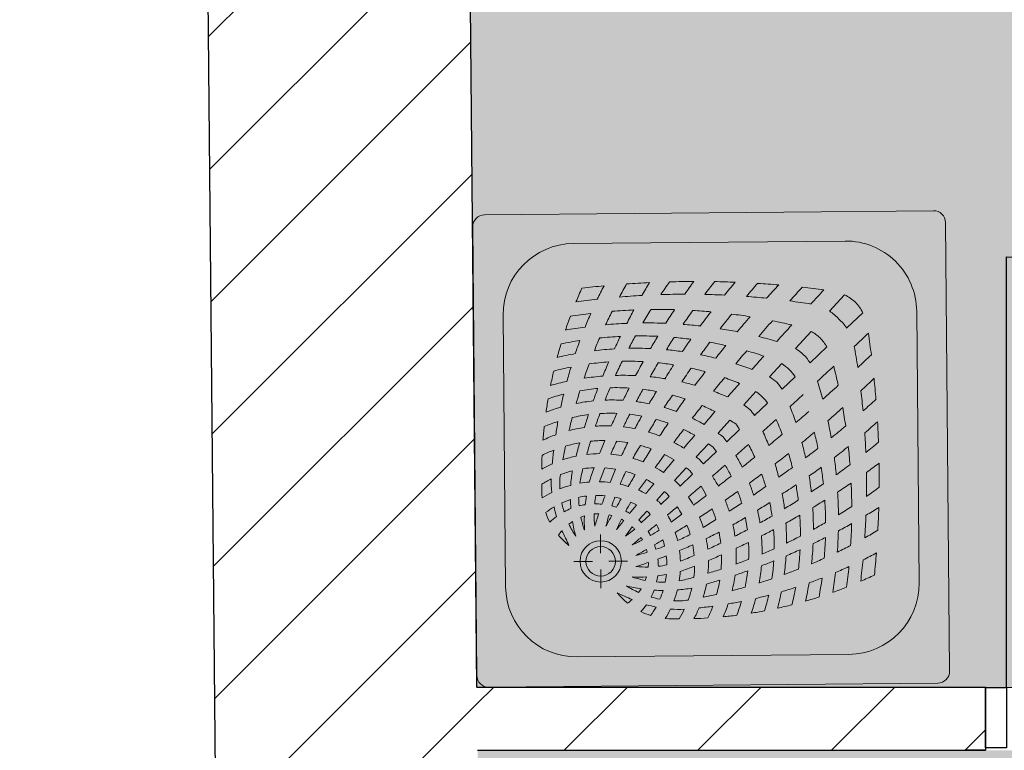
# Model space of a CAD drawing. Header units: millimetres. Extents: x -40063 to 512011, y 350190 to 687060.
# Tile 10 of 256: x 56781 to 58656, y 458007 to 459399. Entities that reach past the tile are written whole.
import ezdxf
from ezdxf.enums import TextEntityAlignment as Align

# ---------------------------------------------------------------- set-up
doc = ezdxf.new("R2010")
doc.units = ezdxf.units.MM
doc.layers.get('0').update_dxf_attribs({"color": 8})
for name, color, linetype in [('Elementy Modelu - Strefy', 8, 'Continuous'), ('Konstrukcja - Ściany zew', 8, 'Continuous'), ('Wnętrze - Umeblowanie', 8, 'Continuous')]:
    doc.layers.add(name, color=color, linetype=linetype)
doc.styles.get("Standard").update_dxf_attribs({"font": 'arial.ttf'})
pattern_1 = [(45, (2007650.3, -1666877.53), (-127.279217, 127.279217), [])]

# ---------------------------------------------------------------- blocks, each defined once
blk = doc.blocks.new('prysznice_0.47_51', base_point=(4333800.4, -2103343.5))
at = {"layer": 'Elementy Modelu - Strefy', "linetype": 'Continuous', "lineweight": 0}
blk.add_hatch(color=255, dxfattribs=at).paths.add_polyline_path([(4335033.8, -2102322.4), (4332381.3, -2102322.4), (4332405.4, -2104922.4), (4335033.8, -2104922.4)])
at = {"linetype": 'Continuous', "lineweight": 0, "flags": 1}
for tag in ['ROOM_NAME', 'ROOM_NUMBER', 'ROOM_AREA', 'ROOM_PERIM', 'ROOM_WALLS_SURF', 'ROOM_DOORS_SURF', 'ROOM_WINDS_SURF', 'ROOM_BASELEV', 'ROOM_HEIGHT', 'ROOM_NET_AREA', 'ROOM_REDUCED_AREA', 'ROOM_CALC_AREA', 'ROOM_VOLUME']:
    blk.add_attdef(tag, text='', height=200, dxfattribs=at).set_placement((4333800.4, -2103400.6), align=Align.BOTTOM_LEFT)
blk = doc.blocks.new('wc_0.48_52', base_point=(4333827.6, -2106393.5))
at = {"layer": 'Elementy Modelu - Strefy', "linetype": 'Continuous', "lineweight": 0}
blk.add_hatch(color=255, dxfattribs=at).paths.add_polyline_path([(4332406.5, -2105042.4), (4332423.8, -2106912.4), (4335033.8, -2106912.4), (4335033.8, -2105042.4)])
at = {"linetype": 'Continuous', "lineweight": 0, "flags": 1}
for tag in ['ROOM_NAME', 'ROOM_NUMBER', 'ROOM_AREA', 'ROOM_PERIM', 'ROOM_WALLS_SURF', 'ROOM_DOORS_SURF', 'ROOM_WINDS_SURF', 'ROOM_BASELEV', 'ROOM_HEIGHT', 'ROOM_NET_AREA', 'ROOM_REDUCED_AREA', 'ROOM_CALC_AREA', 'ROOM_VOLUME']:
    blk.add_attdef(tag, text='', height=200, dxfattribs=at).set_placement((4333827.6, -2106450.6), align=Align.BOTTOM_LEFT)
blk = doc.blocks.new('Symbol Brodzik 16_2')
at = {"layer": 'Wnętrze - Umeblowanie', "color": 252, "linetype": 'Continuous', "lineweight": 5}
for p, q in [((877.6, 900), (22.6, 900)), ((0.1, 22.5), (0.1, 877.5)), ((900.1, 22.5), (900.1, 877.5)), ((708.8, 843.8), (191.3, 843.8)), ((237.9, 713.4), (237.9, 677.7)), ((56.3, 191.2), (56.3, 708.8)), ((843.8, 191.2), (843.8, 708.8)), ((222.3, 662.2), (186.7, 662.2)), ((289, 662.2), (253.4, 662.2)), ((237.9, 646.7), (237.9, 611)), ((303.1, 601.4), (285.8, 614.3)), ((298.6, 597), (285.8, 614.3)), ((326.3, 567.3), (310.9, 583.8)), ((332.8, 573.8), (316.3, 589.1)), ((360.6, 530.5), (345.5, 546.7)), ((369.5, 539.5), (353.4, 554.6)), ((402.4, 485.6), (380, 509.6)), ((414.4, 497.7), (390.4, 520)), ((460.1, 455.1), (435.1, 478.4)), ((444.9, 440), (421.6, 465)), ((504.6, 413.7), (480, 436.6)), ((486.4, 395.4), (463.5, 420)), ((558.4, 363.5), (533.3, 387)), ((536.5, 341.6), (513.1, 366.8)), ((611.4, 314.2), (586.2, 337.6)), ((585.9, 288.6), (562.4, 313.8)), ((672.3, 257.5), (639.9, 287.6)), ((642.6, 227.8), (612.4, 260.2)), ((741.2, 193.2), (710.4, 221.9)), ((706.8, 158.9), (678.1, 189.6)), ((708.8, 56.2), (191.3, 56.2)), ((877.6, 0), (22.6, 0))]:
    blk.add_line(p, q, dxfattribs=at)
for radius in [39.4, 28.1]:
    blk.add_circle((237.9, 662.2), radius, dxfattribs=at)
for centre, radius, start, end in [((22.6, 877.5), 22.5, 90, 180), ((877.6, 877.5), 22.5, 0, 90), ((191.3, 708.8), 135, 90, 180), ((708.8, 708.8), 135, 0, 90), ((380, 567.9), 205.3, 88.3128, 95.6344), ((193.4, 668.2), 196.3, 25.9651, 31.9952), ((219, 667.5), 197.6, 26.2829, 32.3063), ((395.4, -91.5), 864.6, 86.9845, 88.7448), ((221.1, 663.6), 222, 23.6301, 29.5143), ((202.7, 655.5), 265.1, 20.8026, 26.059), ((395.4, -91.5), 864.6, 83.3288, 85.055), ((215.6, 651.8), 280.4, 19.5061, 24.9124), ((374.7, 636.4), 136.6, 108.2589, 116.5791), ((220.9, 672.4), 126.6, 35.2917, 42.9165), ((390.6, 519.6), 235.5, 101.8201, 106.3724), ((200.5, 669.4), 163.2, 29.6354, 36.3675), ((390.6, 519.6), 235.5, 88.6469, 95.0662), ((335.7, -157.6), 914.5, 82.7867, 84.4272), ((390.6, 519.6), 235.5, 81.5102, 81.7327), ((192.8, 643.9), 327.2, 17.2778, 22.1643), ((395.4, -91.5), 864.6, 79.7831, 81.4836), ((191.1, 641.3), 354.1, 15.4246, 20.2098), ((158.7, 633.5), 409.9, 13.5731, 17.8969), ((91.4, 620.8), 500.5, 11.8149, 15.5001), ((395.4, -91.5), 864.6, 76.2338, 78.0955), ((374.7, 636.4), 136.6, 129.196, 140.9462), ((-112.4, 1576.4), 935.1, 294.0484, 295.9579), ((235.4, 665.6), 93.2, 48.7297, 55.3816), ((385.9, 555.8), 183, 101.3677, 106.7778), ((200.5, 669.4), 163.2, 17.6042, 23.8079), ((384.8, 618.5), 120.4, 80.9202, 93.938), ((193.4, 668.2), 196.3, 14.6813, 21.0162), ((234.2, -308.9), 1059.9, 80.7899, 80.837), ((219, 667.5), 197.6, 13.8019, 20.7098), ((221.1, 663.6), 222, 11.3577, 18.0521), ((234.2, -308.9), 1059.9, 77.8137, 79.2341), ((335.7, -157.6), 914.5, 79.3162, 80.9273), ((335.7, -157.6), 914.5, 75.9876, 77.5746), ((68.3, 610.9), 550.3, 10.9345, 14.4671), ((7.9, 599.1), 635.5, 9.7539, 12.944), ((395.4, -91.5), 864.6, 72.6704, 74.4434), ((-79.7, 590.9), 746.4, 8.2388, 11.0494), ((385.9, 555.8), 183, 114.6682, 122.9443), ((361.1, 416.1), 302.7, 98.8716, 104.2822), ((235.4, 665.6), 93.2, 32.1387, 37.3696), ((220.9, 672.4), 126.6, 21.1122, 27.6146), ((361.1, 416.1), 302.7, 90.9431, 94.1785), ((361.1, 416.1), 302.7, 80.5246, 85.8025), ((207.7, 655.7), 260.2, 9.8051, 15.9308), ((234.2, -308.9), 1059.9, 74.7822, 76.1739), ((218.9, 651.9), 277.2, 8.1122, 14.298), ((192.8, 643.9), 327.2, 6.8416, 12.3555), ((335.7, -157.6), 914.5, 72.6385, 74.4189), ((395.4, -91.5), 864.6, 68.9788, 70.8399), ((-197.6, 578.4), 888.9, 7.0667, 9.5129), ((-387.1, 557.8), 1103.9, 6.1761, 8.2184), ((366.8, 477.9), 225.7, 101.3517, 107.6931), ((235.4, 665.6), 93.2, 16.8111, 21.1202), ((359.1, 534.3), 168.8, 89.6302, 95.1753), ((220.9, 672.4), 126.6, 8.378, 13.7023), ((200.5, 669.4), 163.2, 6.7115, 11.9035), ((302.9, 275.5), 433.5, 75.0459, 78.8273), ((193.4, 668.2), 196.3, 4.2183, 9.5363), ((219, 667.5), 197.6, 1.6025, 7.7855), ((99.3, -526.4), 1279.6, 73.4331, 74.6143), ((234.2, -308.9), 1059.9, 71.9075, 73.2752), ((191.1, 641.3), 354.1, 5.2184, 10.5629), ((158.7, 633.5), 409.9, 4.3349, 9.1453), ((335.7, -157.6), 914.5, 69.2927, 70.9472), ((395.4, -91.5), 864.6, 65.1461, 67.0472), ((-758.8, 507.8), 1504.2, 5.9584, 7.5213), ((237.9, 662.1), 67.7, 26.6695, 27), ((311.3, 389.2), 303.6, 87.4738, 92.4325), ((311.3, 389.2), 303.6, 80.2718, 83.408), ((289.4, 355.6), 341.9, 68.1808, 73.0545), ((221.1, 663.6), 222, 359.6929, 6.0044), ((150.6, -319.6), 1047.7, 72.4325, 73.8593), ((207.7, 655.7), 260.2, 359.1728, 5.1844), ((99.3, -526.4), 1279.6, 70.9149, 72.0683), ((91.4, 620.8), 500.5, 3.9186, 8.0135), ((234.2, -308.9), 1059.9, 68.9949, 70.5553), ((68.3, 610.9), 550.3, 3.4001, 7.2825), ((335.7, -157.6), 914.5, 65.8073, 67.5698), ((-1096.8, 492.2), 1866.4, 4.8823, 6.1801), ((325.5, 475.6), 198.2, 89.1874, 95.9965), ((3.2, -303.5), 1021.8, 71.4234, 72.8305), ((235.4, 665.6), 93.2, 359.6842, 5.0775), ((220.9, 672.4), 126.6, 353.8386, 0.11), ((3.2, -303.5), 1021.8, 69.3865, 70.3486), ((325.5, 475.6), 198.2, 78.8788, 83.6226), ((200.5, 669.4), 163.2, 354.1913, 0.2556), ((193.4, 668.2), 196.3, 352.6245, 358.5286), ((161.1, 64), 641.3, 66.5712, 69.1241), ((-149.3, -781.7), 1560.9, 66.7074, 67.6945), ((150.6, -319.6), 1047.7, 69.3837, 70.7871), ((218.9, 651.9), 277.2, 357.4706, 3.6927), ((192.8, 643.9), 327.2, 357.326, 3.0068), ((99.3, -526.4), 1279.6, 68.541, 69.6743), ((7.9, 599.1), 635.5, 2.9751, 6.4514), ((234.2, -308.9), 1059.9, 66.1054, 67.5253), ((-79.7, 590.9), 746.4, 2.295, 5.3301), ((335.7, -157.6), 914.5, 62.1533, 63.9448), ((-722, -1235.3), 2148.1, 60.8239, 61.4453), ((172.3, 139.7), 528.8, 73.0453, 75.4872), ((235.4, 665.6), 93.2, 344.2911, 347.5452), ((220.9, 672.4), 126.6, 341.1955, 345.1989), ((172.3, 139.7), 528.8, 69.2224, 71.1284), ((3.2, -303.5), 1021.8, 66.3258, 67.874), ((219, 667.5), 197.6, 349.7336, 355.6196), ((221.1, 663.6), 222, 348.8556, 354.1687), ((-172.8, -726.4), 1499.3, 64.757, 65.7943), ((-149.3, -781.7), 1560.9, 64.623, 65.5906), ((191.1, 641.3), 354.1, 356.003, 1.5769), ((150.6, -319.6), 1047.7, 66.495, 67.884), ((158.7, 633.5), 409.9, 355.9929, 1.0759), ((99.3, -526.4), 1279.6, 66.1047, 67.4125), ((-197.6, 578.4), 888.9, 1.9244, 4.5393), ((234.2, -308.9), 1059.9, 63.0798, 64.6149), ((263.7, 525.3), 136.6, 129.0538, 140.804), ((-676.3, 1012.4), 935.1, 334.0421, 335.9516), ((-5397.1, -6293.3), 8965.9, 50.42289, 50.56384), ((108.3, 213.3), 459.2, 62.8458, 65.562), ((235.4, 665.6), 93.2, 328.887, 332.1066), ((-722, -1235.3), 2148.1, 59.8538, 60.3474), ((200.5, 669.4), 163.2, 343.2389, 347.4953), ((193.4, 668.2), 196.3, 342.269, 346.9597), ((172.3, 139.7), 528.8, 63.4273, 66.3293), ((3.2, -303.5), 1021.8, 63.2147, 64.756), ((207.7, 655.7), 260.2, 349.5692, 354.2534), ((91.4, 620.8), 500.5, 356.746, 1.1309), ((150.6, -319.6), 1047.7, 63.4759, 65.0958), ((99.3, -526.4), 1279.6, 63.7037, 64.8768), ((-387.1, 557.8), 1103.9, 1.91, 4.0711), ((-758.8, 507.8), 1504.2, 2.7123, 4.3514), ((234.2, -308.9), 1059.9, 59.8831, 61.4256), ((234.5, 664.6), 93.2, 214.6184, 221.2703), ((344.2, 514.1), 183, 147.0557, 155.3318), ((484, 539), 302.7, 165.7178, 171.1284), ((422.2, 533.2), 225.7, 162.3069, 168.6483), ((237.9, 662.1), 67.7, 243, 243.3305), ((510.9, 588.8), 303.6, 177.5675, 182.5262), ((686.7, 791.8), 459.2, 204.438, 207.1542), ((7193.3, 6297.1), 8965.9, 219.43616, 219.57711), ((235.4, 665.6), 93.2, 314.5953, 316.5313), ((220.9, 672.4), 126.6, 328.4757, 332.4216), ((-5397.1, -6293.3), 8965.9, 50.17826, 50.31035), ((108.3, 213.3), 459.2, 58.2405, 60.6812), ((200.5, 669.4), 163.2, 332.066, 336.3044), ((-722, -1235.3), 2148.1, 58.4256, 59.1259), ((219, 667.5), 197.6, 338.4256, 343.8597), ((218.9, 651.9), 277.2, 348.1088, 352.6732), ((-172.8, -726.4), 1499.3, 62.5826, 63.6046), ((192.8, 643.9), 327.2, 349.0008, 353.0845), ((-149.3, -781.7), 1560.9, 62.6595, 63.6145), ((68.3, 610.9), 550.3, 356.558, 0.7271), ((7.9, 599.1), 635.5, 356.7869, 0.5306), ((150.6, -319.6), 1047.7, 60.4879, 61.9464), ((99.3, -526.4), 1279.6, 61.1733, 62.4624), ((-1096.8, 492.2), 1866.4, 2.2181, 3.5573), ((263.7, 525.3), 136.6, 153.4209, 161.7411), ((227.7, 679.2), 126.6, 227.0835, 234.7083), ((234.5, 664.6), 93.2, 232.6304, 237.8613), ((424.4, 574.6), 198.2, 174.0035, 180.8126), ((1203.6, 896.9), 1021.8, 197.1695, 198.5766), ((760.4, 727.8), 528.8, 194.5128, 196.9547), ((2135.4, 1622.1), 2148.1, 208.5547, 209.1761), ((234.5, 664.6), 93.2, 297.8934, 301.113), ((234.5, 664.6), 93.2, 313.4687, 315.4047), ((227.7, 679.2), 126.6, 311.099, 312.8153), ((220.9, 672.4), 126.6, 317.1847, 318.901), ((193.4, 668.2), 196.3, 331.6521, 336.0954), ((108.3, 213.3), 459.2, 51.6933, 54.8257), ((221.1, 663.6), 222, 337.8477, 343.1726), ((172.3, 139.7), 528.8, 57.2921, 60.3822), ((207.7, 655.7), 260.2, 339.384, 344.127), ((3.2, -303.5), 1021.8, 60.0048, 61.5377), ((191.1, 641.3), 354.1, 347.9688, 351.9467), ((-172.8, -726.4), 1499.3, 60.527, 61.5397), ((-149.3, -781.7), 1560.9, 60.573, 61.6817), ((-79.7, 590.9), 746.4, 356.8297, 0.1009), ((230.7, 699.5), 163.2, 233.6325, 240.3646), ((380.5, 509.4), 235.5, 163.6276, 168.1799), ((344.2, 514.1), 183, 163.2222, 168.6323), ((227.7, 679.2), 126.6, 242.3854, 248.8878), ((234.5, 664.6), 93.2, 248.8798, 253.1889), ((234.5, 664.6), 93.2, 264.9225, 270.3158), ((234.5, 664.6), 93.2, 282.4548, 285.7089), ((227.7, 679.2), 126.6, 297.5784, 301.5243), ((686.7, 791.8), 459.2, 209.3188, 211.7595), ((7193.3, 6297.1), 8965.9, 219.68965, 219.82174), ((230.7, 699.5), 163.2, 305.8661, 307.4927), ((200.5, 669.4), 163.2, 322.5073, 324.1339), ((-5397.1, -6293.3), 8965.9, 49.84635, 50.00011), ((219, 667.5), 197.6, 326.8839, 331.6539), ((-722, -1235.3), 2148.1, 56.8944, 57.6723), ((218.9, 651.9), 277.2, 337.9613, 342.5935), ((-141.8, -444.4), 1190.7, 56.961, 58.3262), ((3.2, -303.5), 1021.8, 56.9406, 58.4743), ((158.7, 633.5), 409.9, 348.655, 352.3383), ((91.4, 620.8), 500.5, 350.3185, 353.6011), ((-172.8, -726.4), 1499.3, 58.299, 59.4723), ((-149.3, -781.7), 1560.9, 58.5275, 59.521), ((-197.6, 578.4), 888.9, 357.151, 359.9641), ((150.6, -319.6), 1047.7, 57.2873, 58.9284), ((99.3, -526.4), 1279.6, 58.4809, 59.7549), ((230.7, 699.5), 163.2, 246.1921, 252.3958), ((484, 539), 302.7, 175.8215, 179.0569), ((365.8, 540.9), 168.8, 174.8247, 180.3698), ((227.7, 679.2), 126.6, 256.2977, 261.622), ((510.9, 588.8), 303.6, 186.592, 189.7282), ((227.7, 679.2), 126.6, 269.89, 276.1614), ((424.4, 574.6), 198.2, 186.3774, 191.1212), ((1203.6, 896.9), 1021.8, 199.6514, 200.6135), ((227.7, 679.2), 126.6, 284.8011, 288.8045), ((760.4, 727.8), 528.8, 198.8716, 200.7776), ((2135.4, 1622.1), 2148.1, 209.6526, 210.1462), ((230.7, 699.5), 163.2, 293.6956, 297.934), ((231.8, 706.7), 196.3, 305.3872, 307.0355), ((193.4, 668.2), 196.3, 322.9645, 324.6128), ((221.1, 663.6), 222, 326.5145, 331.2419), ((-2093.3, -2811.2), 4199.8, 52.9007, 53.3154), ((-722, -1235.3), 2148.1, 55.327, 56.1089), ((192.8, 643.9), 327.2, 339.8931, 344.0222), ((68.3, 610.9), 550.3, 350.4941, 353.5633), ((-387.1, 557.8), 1103.9, 357.8977, 0.2141), ((332.1, 520.1), 205.3, 174.3656, 181.6872), ((231.8, 706.7), 196.3, 238.0048, 244.0349), ((380.5, 509.4), 235.5, 174.9338, 181.3531), ((230.7, 699.5), 163.2, 258.0965, 263.2885), ((230.7, 699.5), 163.2, 269.7444, 275.8087), ((230.7, 699.5), 163.2, 282.5047, 286.7611), ((231.8, 706.7), 196.3, 293.9046, 298.3479), ((686.7, 791.8), 459.2, 215.1743, 218.3067), ((7193.3, 6297.1), 8965.9, 219.99989, 220.15365), ((232.6, 681.1), 197.6, 310.3725, 312.2207), ((219, 667.5), 197.6, 317.7793, 319.6275), ((-5397.1, -6293.3), 8965.9, 49.4635, 49.66419), ((207.7, 655.7), 260.2, 328.7474, 333.23), ((191.1, 641.3), 354.1, 339.249, 343.1565), ((-141.8, -444.4), 1190.7, 54.2862, 55.6498), ((-130.7, -617.6), 1358, 56.8954, 58.2556), ((7.9, 599.1), 635.5, 351.3186, 354.0676), ((-172.8, -726.4), 1499.3, 56.1119, 57.1735), ((-149.3, -781.7), 1560.9, 56.3273, 57.4598), ((-758.8, 507.8), 1504.2, 359.5991, 1.3466), ((150.6, -319.6), 1047.7, 53.8072, 55.4332), ((-1096.8, 492.2), 1866.4, 359.6289, 1.0375), ((232.6, 681.1), 197.6, 237.6937, 243.7171), ((281.5, 515.2), 120.4, 176.062, 189.0798), ((231.8, 706.7), 196.3, 248.9838, 255.3187), ((484, 539), 302.7, 184.1975, 189.4754), ((231.8, 706.7), 196.3, 260.4637, 265.7817), ((624.6, 597.1), 433.5, 191.1727, 194.9541), ((544.5, 610.6), 341.9, 196.9455, 201.8192), ((231.8, 706.7), 196.3, 271.4714, 277.3755), ((836, 739), 641.3, 200.8759, 203.4288), ((1203.6, 896.9), 1021.8, 202.126, 203.6742), ((231.8, 706.7), 196.3, 283.0403, 287.731), ((760.4, 727.8), 528.8, 203.6707, 206.5727), ((2135.4, 1622.1), 2148.1, 210.8741, 211.5744), ((232.6, 681.1), 197.6, 298.3461, 303.1161), ((236.5, 678.9), 222, 310.2953, 312.2018), ((221.1, 663.6), 222, 317.7982, 319.7047), ((218.9, 651.9), 277.2, 327.2617, 331.8043), ((-2093.3, -2811.2), 4199.8, 52.082, 52.5038), ((-722, -1235.3), 2148.1, 53.8291, 54.6041), ((158.7, 633.5), 409.9, 340.8198, 344.2758), ((-79.7, 590.9), 746.4, 351.9913, 354.4114), ((1208.9, 665.9), 1059.9, 189.163, 189.2101), ((232.6, 681.1), 197.6, 249.2902, 256.1981), ((232.6, 681.1), 197.6, 286.1403, 291.5744), ((236.5, 678.9), 222, 298.7581, 303.4855), ((7193.3, 6297.1), 8965.9, 220.33581, 220.5365), ((244.3, 692.3), 260.2, 307.4055, 309.2965), ((207.7, 655.7), 260.2, 320.7035, 322.5945), ((-5397.1, -6293.3), 8965.9, 49.07276, 49.2793), ((192.8, 643.9), 327.2, 330.1244, 334.3116), ((91.4, 620.8), 500.5, 343.6182, 346.5984), ((-414.9, -951.1), 1762.5, 54.6668, 55.6992), ((-130.7, -617.6), 1358, 54.4189, 55.6212), ((-197.6, 578.4), 888.9, 352.9007, 355.0176), ((-172.8, -726.4), 1499.3, 53.7268, 54.9619), ((-149.3, -781.7), 1560.9, 53.9349, 55.0232), ((991.5, 504.7), 864.6, 181.2552, 183.0155), ((236.5, 678.9), 222, 240.4857, 246.3699), ((380.5, 509.4), 235.5, 188.2673, 188.4898), ((1057.6, 564.4), 914.5, 185.5728, 187.2133), ((232.6, 681.1), 197.6, 262.2145, 268.3975), ((232.6, 681.1), 197.6, 274.3804, 280.2664), ((236.5, 678.9), 222, 286.8274, 292.1523), ((2135.4, 1622.1), 2148.1, 212.3277, 213.1056), ((3711.2, 2993.3), 4199.8, 216.6846, 217.0992), ((244.3, 692.3), 260.2, 296.77, 301.2526), ((248.2, 681.1), 277.2, 308.7401, 310.7182), ((218.9, 651.9), 277.2, 319.2818, 321.2599), ((191.1, 641.3), 354.1, 329.771, 333.8624), ((-2093.3, -2811.2), 4199.8, 51.2952, 51.7119), ((-722, -1235.3), 2148.1, 52.1041, 52.9721), ((68.3, 610.9), 550.3, 344.0734, 346.9579), ((-387.1, 557.8), 1103.9, 354.2825, 356.0781), ((244.5, 697.3), 265.1, 243.941, 249.1974), ((1208.9, 665.9), 1059.9, 190.7659, 192.1863), ((236.5, 678.9), 222, 251.9479, 258.6423), ((1426.5, 800.8), 1279.6, 195.3857, 196.5669), ((1219.6, 749.4), 1047.7, 196.1407, 197.5675), ((236.5, 678.9), 222, 263.9956, 270.3071), ((1681.7, 1049.4), 1560.9, 202.3055, 203.2926), ((236.5, 678.9), 222, 275.8313, 281.1444), ((1626.5, 1072.8), 1499.3, 204.2057, 205.243), ((1203.6, 896.9), 1021.8, 205.244, 206.7853), ((760.4, 727.8), 528.8, 209.6178, 212.7079), ((192.8, 643.9), 327.2, 322.8786, 324.781), ((-5397.1, -6293.3), 8965.9, 48.69477, 48.89871), ((158.7, 633.5), 409.9, 332.1446, 335.9229), ((7.9, 599.1), 635.5, 345.4628, 348.1213), ((-414.9, -951.1), 1762.5, 52.6863, 53.6473), ((-79.7, 590.9), 746.4, 346.7772, 349.1685), ((-130.7, -617.6), 1358, 51.6788, 53.1067), ((-758.8, 507.8), 1504.2, 356.7305, 358.1547), ((-172.8, -726.4), 1499.3, 51.092, 52.2703), ((244.3, 692.3), 260.2, 254.0692, 260.1949), ((244.3, 692.3), 260.2, 264.8156, 270.8272), ((244.3, 692.3), 260.2, 275.7466, 280.4308), ((244.3, 692.3), 260.2, 285.873, 290.616), ((248.2, 681.1), 277.2, 298.1957, 302.7383), ((3711.2, 2993.3), 4199.8, 217.4962, 217.918), ((7193.3, 6297.1), 8965.9, 220.7207, 220.92724), ((256.2, 707.3), 327.2, 305.219, 307.1214), ((191.1, 641.3), 354.1, 322.7694, 324.6845), ((91.4, 620.8), 500.5, 336.0335, 339.3719), ((-2093.3, -2811.2), 4199.8, 50.3676, 50.8228), ((-722, -1235.3), 2148.1, 50.4106, 51.2332), ((-1096.8, 492.2), 1866.4, 357.2023, 358.4067), ((991.5, 504.7), 864.6, 184.945, 186.6712), ((248.2, 684.5), 280.4, 245.0876, 250.4939), ((1057.6, 564.4), 914.5, 189.0727, 190.6838), ((1208.9, 665.9), 1059.9, 193.8261, 195.2178), ((248.2, 681.1), 277.2, 255.702, 261.8878), ((248.2, 681.1), 277.2, 287.4065, 292.0387), ((1344.4, 1041.9), 1190.7, 211.6738, 213.039), ((2135.4, 1622.1), 2148.1, 213.8911, 214.673), ((256.2, 707.3), 327.2, 295.6884, 299.8756), ((258.8, 709), 354.1, 305.3155, 307.2306), ((158.7, 633.5), 409.9, 325.7281, 327.5674), ((-5397.1, -6293.3), 8965.9, 48.23989, 48.45865), ((68.3, 610.9), 550.3, 336.8765, 340.0727), ((-197.6, 578.4), 888.9, 348.3139, 350.441), ((-414.9, -951.1), 1762.5, 50.477, 51.6335), ((-130.7, -617.6), 1358, 48.5988, 49.9547), ((256.2, 707.3), 327.2, 247.8357, 252.7222), ((1426.5, 800.8), 1279.6, 197.9317, 199.0851), ((1219.6, 749.4), 1047.7, 199.2129, 200.6163), ((248.2, 681.1), 277.2, 266.3073, 272.5294), ((1681.7, 1049.4), 1560.9, 204.4094, 205.377), ((248.2, 681.1), 277.2, 277.3268, 281.8912), ((1626.5, 1072.8), 1499.3, 206.3954, 207.4174), ((1203.6, 896.9), 1021.8, 208.4623, 209.9952), ((256.2, 707.3), 327.2, 285.9778, 290.1069), ((258.8, 709), 354.1, 296.1376, 300.229), ((7193.3, 6297.1), 8965.9, 221.10129, 221.30523), ((266.6, 741.4), 409.9, 302.4326, 304.2719), ((7.9, 599.1), 635.5, 338.9514, 341.8723), ((-2093.3, -2811.2), 4199.8, 49.4605, 49.9012), ((-722, -1235.3), 2148.1, 48.5006, 49.5053), ((-387.1, 557.8), 1103.9, 350.3933, 352.2198), ((991.5, 504.7), 864.6, 188.5164, 190.2169), ((258.8, 709), 354.1, 249.7902, 254.5754), ((256.2, 707.3), 327.2, 257.6445, 263.1584), ((256.2, 707.3), 327.2, 266.9932, 272.674), ((256.2, 707.3), 327.2, 276.9155, 280.9992), ((258.8, 709), 354.1, 286.8435, 290.751), ((2135.4, 1622.1), 2148.1, 215.3959, 216.1709), ((3711.2, 2993.3), 4199.8, 218.2881, 218.7048), ((266.6, 741.4), 409.9, 294.0771, 297.8554), ((463.2, 441.7), 90, 303.6661, 312.8255), ((458.4, 436.8), 90, 317.1745, 326.3339), ((-758.8, 507.8), 1504.2, 353.6708, 355.1313), ((-414.9, -951.1), 1762.5, 47.9821, 49.0561), ((1057.6, 564.4), 914.5, 192.4254, 194.0124), ((1208.9, 665.9), 1059.9, 196.7248, 198.0925), ((258.8, 709), 354.1, 259.4371, 264.7816), ((1426.5, 800.8), 1279.6, 200.3257, 201.459), ((258.8, 709), 354.1, 278.0533, 282.0312), ((1626.5, 1072.8), 1499.3, 208.4603, 209.473), ((1203.6, 896.9), 1021.8, 211.5257, 213.0594), ((1344.4, 1041.9), 1190.7, 214.3502, 215.7138), ((485.3, 416), 90, 314.4529, 324.3532), ((-5397.1, -6293.3), 8965.9, 47.79438, 48.01125), ((-197.6, 578.4), 888.9, 343.3, 345.5982), ((-2093.3, -2811.2), 4199.8, 48.4326, 48.975), ((-1096.8, 492.2), 1866.4, 354.6558, 355.8863), ((266.6, 741.4), 409.9, 252.1031, 256.4269), ((258.8, 709), 354.1, 268.4231, 273.997), ((1219.6, 749.4), 1047.7, 202.116, 203.505), ((1681.7, 1049.4), 1560.9, 206.3855, 207.3405), ((266.6, 741.4), 409.9, 277.6617, 281.345), ((266.6, 741.4), 409.9, 285.7242, 289.1802), ((279.2, 808.6), 500.5, 290.6281, 293.9665), ((3711.2, 2993.3), 4199.8, 219.1772, 219.6324), ((7193.3, 6297.1), 8965.9, 221.54135, 221.76011), ((484.1, 414.8), 90, 305.6468, 315.5471), ((509.3, 384.4), 90, 317.8442, 328.6878), ((-722, -1235.3), 2148.1, 46.322, 47.2438), ((279.2, 808.6), 500.5, 254.5, 258.1851), ((991.5, 504.7), 864.6, 191.9045, 193.7662), ((1057.6, 564.4), 914.5, 195.5811, 197.3615), ((266.6, 741.4), 409.9, 260.8547, 265.6651), ((266.6, 741.4), 409.9, 268.9241, 274.0071), ((279.2, 808.6), 500.5, 283.4016, 286.3818), ((1851.2, 1315), 1762.5, 214.3008, 215.3332), ((2135.4, 1622.1), 2148.1, 217.0279, 217.8959), ((289.2, 831.7), 550.3, 289.9273, 293.1235), ((515.7, 390.7), 90, 301.3122, 312.1558), ((-5397.1, -6293.3), 8965.9, 47.28524, 47.55497), ((-387.1, 557.8), 1103.9, 346.1926, 348.1444), ((279.2, 808.6), 500.5, 261.9865, 266.0814), ((1208.9, 665.9), 1059.9, 199.4447, 201.0051), ((1426.5, 800.8), 1279.6, 202.5875, 203.8953), ((279.2, 808.6), 500.5, 268.8691, 273.254), ((1219.6, 749.4), 1047.7, 204.9042, 206.5241), ((1681.7, 1049.4), 1560.9, 208.3183, 209.427), ((279.2, 808.6), 500.5, 276.3989, 279.6815), ((1626.5, 1072.8), 1499.3, 210.5277, 211.701), ((1517.7, 1030.8), 1358, 211.7444, 213.1046), ((289.2, 831.7), 550.3, 283.0421, 285.9266), ((536.7, 364), 90, 303.1469, 314.6807), ((592.1, 308), 11.2, 314.6807, 315.3193), ((536.1, 363.4), 90, 315.3193, 326.8531), ((289.2, 831.7), 550.3, 255.5329, 259.0655), ((289.2, 831.7), 550.3, 262.7175, 266.5999), ((289.2, 831.7), 550.3, 269.2729, 273.442), ((289.2, 831.7), 550.3, 276.4367, 279.5059), ((300.9, 892.2), 635.5, 288.1277, 291.0486), ((3711.2, 2993.3), 4199.8, 220.0988, 220.5395), ((7193.3, 6297.1), 8965.9, 221.98875, 222.20562), ((563.4, 335), 90, 315.7211, 328.2033), ((-758.8, 507.8), 1504.2, 350.4034, 351.9611), ((-2093.3, -2811.2), 4199.8, 47.2646, 47.747), ((300.9, 892.2), 635.5, 257.056, 260.2461), ((991.5, 504.7), 864.6, 195.5566, 197.3296), ((1057.6, 564.4), 914.5, 199.0528, 200.7073), ((300.9, 892.2), 635.5, 275.9324, 278.6814), ((1517.7, 1030.8), 1358, 214.3788, 215.5811), ((300.9, 892.2), 635.5, 281.8787, 284.5372), ((1851.2, 1315), 1762.5, 216.3527, 217.3137), ((2135.4, 1622.1), 2148.1, 218.7668, 219.5894), ((309.2, 979.7), 746.4, 286.3701, 288.9778), ((565, 336.6), 90, 301.7967, 314.2789), ((-1096.8, 492.2), 1866.4, 351.9982, 353.2744), ((309.2, 979.7), 746.4, 258.9506, 261.7612), ((1208.9, 665.9), 1059.9, 202.4747, 203.8946), ((300.9, 892.2), 635.5, 263.5486, 267.0249), ((1426.5, 800.8), 1279.6, 205.1232, 206.2963), ((300.9, 892.2), 635.5, 269.4694, 273.2131), ((1219.6, 749.4), 1047.7, 208.0536, 209.5121), ((1681.7, 1049.4), 1560.9, 210.479, 211.4725), ((1626.5, 1072.8), 1499.3, 212.8265, 213.8881), ((309.2, 979.7), 746.4, 280.8315, 283.2228), ((321.7, 1097.6), 888.9, 284.4018, 286.7), ((7193.3, 6297.1), 8965.9, 222.44503, 222.71476), ((594.1, 302.1), 90, 316.7747, 330.3169), ((-5397.1, -6293.3), 8965.9, 46.7042, 46.94007), ((309.2, 979.7), 746.4, 264.6699, 267.705), ((309.2, 979.7), 746.4, 269.8991, 273.1703), ((309.2, 979.7), 746.4, 275.5886, 278.0087), ((321.7, 1097.6), 888.9, 279.559, 281.6861), ((2135.4, 1622.1), 2148.1, 220.4947, 221.4994), ((3711.2, 2993.3), 4199.8, 221.025, 221.5674), ((598, 306), 90, 299.6831, 313.2253), ((991.5, 504.7), 864.6, 199.1601, 201.0212), ((321.7, 1097.6), 888.9, 260.4871, 262.9333), ((1057.6, 564.4), 914.5, 202.4302, 204.1927), ((321.7, 1097.6), 888.9, 265.4607, 268.0756), ((1208.9, 665.9), 1059.9, 205.3851, 206.9202), ((1426.5, 800.8), 1279.6, 207.5376, 208.8267), ((321.7, 1097.6), 888.9, 270.0359, 272.849), ((1219.6, 749.4), 1047.7, 211.0716, 212.7127), ((1681.7, 1049.4), 1560.9, 212.5402, 213.6727), ((321.7, 1097.6), 888.9, 274.9824, 277.0993), ((1626.5, 1072.8), 1499.3, 215.0381, 216.2732), ((1517.7, 1030.8), 1358, 216.8933, 218.3212), ((1851.2, 1315), 1762.5, 218.3665, 219.523), ((342.2, 1287.1), 1103.9, 281.8556, 283.8074), ((635.7, 272.1), 90, 311.5135, 326.1201), ((191.3, 191.2), 135, 180, 270), ((342.2, 1287.1), 1103.9, 261.7816, 263.8239), ((342.2, 1287.1), 1103.9, 273.9219, 275.7175), ((342.2, 1287.1), 1103.9, 277.7802, 279.6067), ((628, 264.4), 90, 303.8799, 318.4865), ((708.8, 191.2), 135, 270, 0), ((660.7, 233.4), 90, 317.6817, 333.4813), ((342.2, 1287.1), 1103.9, 265.9289, 268.09), ((342.2, 1287.1), 1103.9, 269.7859, 272.1023), ((392.2, 1658.8), 1504.2, 278.0389, 279.5966), ((3711.2, 2993.3), 4199.8, 222.253, 222.7354), ((7193.3, 6297.1), 8965.9, 223.05993, 223.2958), ((666.6, 239.4), 90, 296.5187, 312.3183), ((991.5, 504.7), 864.6, 202.9528, 204.8539), ((392.2, 1658.8), 1504.2, 262.4787, 264.0416), ((1057.6, 564.4), 914.5, 206.0552, 207.8467), ((392.2, 1658.8), 1504.2, 265.6486, 267.2877), ((1208.9, 665.9), 1059.9, 208.5744, 210.1169), ((1426.5, 800.8), 1279.6, 210.2451, 211.5191), ((392.2, 1658.8), 1504.2, 268.6534, 270.4009), ((1219.6, 749.4), 1047.7, 214.5668, 216.1928), ((1681.7, 1049.4), 1560.9, 214.9768, 216.0651), ((392.2, 1658.8), 1504.2, 271.8453, 273.2695), ((1626.5, 1072.8), 1499.3, 217.7297, 218.908), ((1517.7, 1030.8), 1358, 220.0453, 221.4012), ((392.2, 1658.8), 1504.2, 274.8687, 276.3292), ((1851.2, 1315), 1762.5, 220.9439, 222.0179), ((2135.4, 1622.1), 2148.1, 222.7562, 223.678), ((407.9, 1996.9), 1866.4, 263.8199, 265.1177), ((407.9, 1996.9), 1866.4, 266.4427, 267.7819), ((407.9, 1996.9), 1866.4, 271.5933, 272.7977), ((407.9, 1996.9), 1866.4, 274.1137, 275.3442), ((407.9, 1996.9), 1866.4, 276.7256, 278.0018), ((407.9, 1996.9), 1866.4, 268.9625, 270.3711), ((22.6, 22.5), 22.5, 180, 270), ((877.6, 22.5), 22.5, 270, 0)]:
    blk.add_arc(centre, radius, start, end, dxfattribs=at)
blk = doc.blocks.new('Ściana_98', base_point=(4332039.5, -2065378.5))
at = {"layer": 'Konstrukcja - Ściany zew', "linetype": 'Continuous'}
h = blk.add_hatch(dxfattribs=at)
h.set_pattern_fill('Bloczki_ceramiczne', color=256, style=0, pattern_type=2)
h.set_pattern_definition(pattern_1)
h.paths.add_polyline_path([(4331534.9, -2064881.8), (4331928.4, -2107412.4), (4332423.8, -2106912.4), (4332039.5, -2065378.5)])
at = {"layer": 'Konstrukcja - Ściany zew', "linetype": 'Continuous', "flags": 128}
for points in [[(4331534.9, -2064881.8), (4331928.4, -2107412.4)], [(4332405.4, -2104922.4), (4332381.3, -2102322.4)]]:
    blk.add_lwpolyline(points, dxfattribs=at)
blk = doc.blocks.new('Drzwi 16_32')
at = {"layer": 'Konstrukcja - Ściany zew', "linetype": 'Continuous'}
for p, q in [((410, 0), (410, 820)), ((-450, 0), (-487, 0)), ((-410, 0), (-450, 0)), ((-450, 0), (-450, -115)), ((-450, 0), (-450, -115)), ((-410, -115), (-410, 0)), ((450, 0), (410, 0)), ((410, 0), (410, -115)), ((450, -115), (450, 0)), ((450, 0), (450, -115)), ((450, 0), (487, 0)), ((-450, -120), (-487, -120)), ((-450, -115), (-410, -115)), ((-450, -115), (-450, -120)), ((410, -115), (450, -115)), ((450, -115), (450, -120)), ((450, -120), (487, -120))]:
    blk.add_line(p, q, dxfattribs=at)
blk.add_arc((410, 0), 820, 90, 180, dxfattribs=at)
blk = doc.blocks.new('Ściana_102', base_point=(4332406.5, -2105042.4))
at = {"layer": 'Konstrukcja - Ściany zew', "linetype": 'Continuous'}
h = blk.add_hatch(dxfattribs=at)
h.set_pattern_fill('Bloczki_ceramiczne', color=256, style=0, pattern_type=2)
h.set_pattern_definition(pattern_1)
h.paths.add_polyline_path([(4332405.4, -2104922.4), (4332406.5, -2105042.4), (4333373.8, -2105042.4), (4333373.8, -2105037.4), (4333373.8, -2104922.4)])
for p, q in [((4333373.8, -2104922.4), (4333336.8, -2104922.4)), ((4333373.8, -2104922.4), (4333373.8, -2105037.4)), ((4333373.8, -2105037.4), (4333373.8, -2105042.4)), ((4333373.8, -2105042.4), (4333336.8, -2105042.4))]:
    blk.add_line(p, q, dxfattribs=at)
at = {"layer": 'Konstrukcja - Ściany zew', "linetype": 'Continuous', "flags": 128}
for points in [[(4333373.8, -2104922.4), (4332405.4, -2104922.4)], [(4332406.5, -2105042.4), (4333373.8, -2105042.4)]]:
    blk.add_lwpolyline(points, dxfattribs=at)
at = {"layer": 'Konstrukcja - Ściany zew', "linetype": 'Continuous', "xscale": -1, "zscale": 1000}
blk.add_blockref('Drzwi 16_32', (4333823.8, -2104922.4), dxfattribs=at)

msp = doc.modelspace()

# ---------------------------------------------------------------- linework, layer by layer
at = {"layer": 'Elementy Modelu - Strefy', "color": 255, "linetype": 'Continuous', "lineweight": 0, "flags": 128}
msp.add_lwpolyline([(60280.17939, 460726.58916), (57627.65199, 460726.58916), (57651.70992, 458126.58916), (60280.17939, 458126.58916)], close=True, dxfattribs=at)

# ---------------------------------------------------------------- block references
at = {"layer": 'Elementy Modelu - Strefy', "color": 5, "linetype": 'Continuous', "lineweight": 13}
for name, p in [('prysznice_0.47_51', (59046.6905, 459705.55897)), ('wc_0.48_52', (59073.95153, 456655.55956))]:
    msp.add_blockref(name, p, dxfattribs=at)
at = {"layer": 'Konstrukcja - Ściany zew'}
for name, p in [('Ściana_98', (57285.80775, 497670.53125)), ('Ściana_102', (57652.82029, 458006.58916))]:
    msp.add_blockref(name, p, dxfattribs=at)
at = {"layer": 'Wnętrze - Umeblowanie', "color": 252, "linetype": 'Continuous', "lineweight": 5, "xscale": -1, "zscale": 1000, "rotation": 180.5301457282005}
msp.add_blockref('Symbol Brodzik 16_2', (57643.38253, 459026.55063), dxfattribs=at)

doc.saveas('drawing.dxf')
